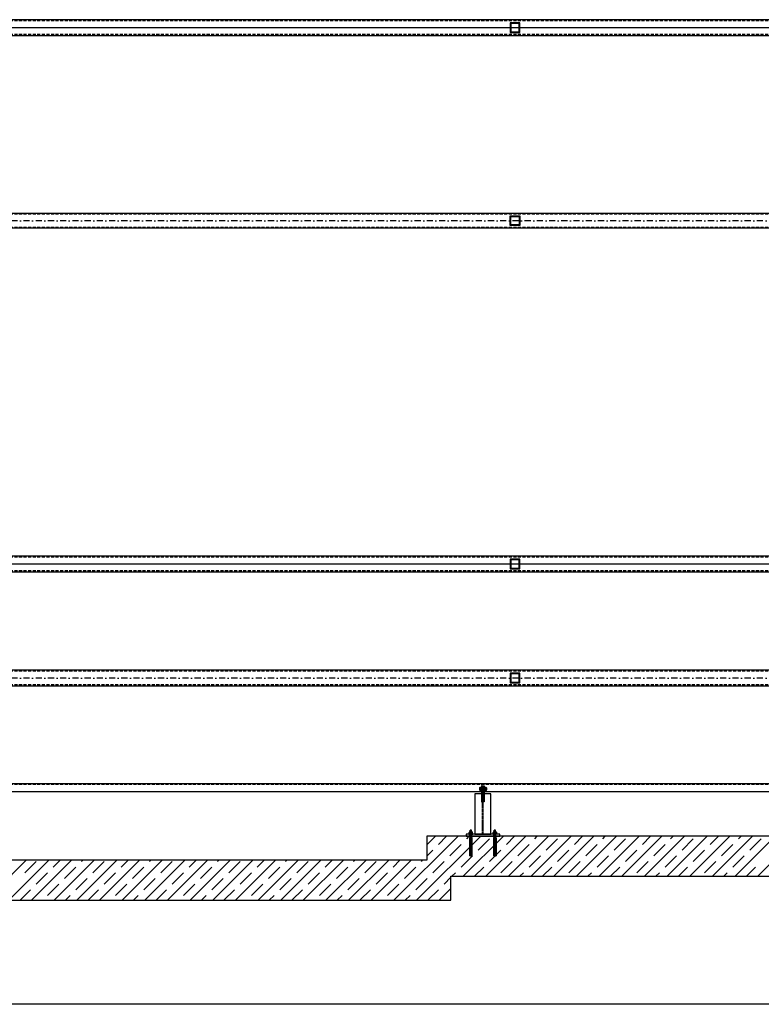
# Model space of a CAD drawing. Header units: millimetres. Extents: x -1999 to 66669, y -9261 to 66490.
# Tile 4 of 14: x 10409 to 15038, y 27000 to 33150. Entities that reach past the tile are written whole.
import ezdxf

# ---------------------------------------------------------------- set-up
doc = ezdxf.new("R2010")
doc.units = ezdxf.units.MM
doc.header["$LTSCALE"] = 3
doc.header["$PDMODE"] = 3
doc.header["$PDSIZE"] = 1
for name, pattern in [('DASHDOT', [25.4, 12.7, -6.35, 0, -6.35]), ('DASHDOTX2', [50.8, 25.4, -12.7, 0, -12.7]), ('DASHED', [19.05, 12.7, -6.35]), ('HIDDEN', [9.525, 6.35, -3.175])]:
    doc.linetypes.add(name, pattern=pattern)
for name, color, linetype in [('AR-----H0_HATCHES_RASTERIT', 8, 'Continuous'), ('ARF2000E0_LOAD_BEARING_KANTAVAT', 1, 'Continuous'), ('K-Podkonstrukcja ścian', 4, 'Continuous'), ('LAYER1', 7, 'Continuous'), ('poziome 1', 7, 'Continuous'), ('slupki', 7, 'Continuous'), ('stezenia', 4, 'Continuous'), ('SZ-Axis', 255, 'DASHDOTX2')]:
    doc.layers.add(name, color=color, linetype=linetype)

msp = doc.modelspace()

# ---------------------------------------------------------------- linework, layer by layer
at = {"color": 250}
for p, q in [((13281, 28337.1, 0), (13281, 28353.6, 0)), ((13282, 28356.3, 0), (13288.4, 28356.3, 0)), ((13288.4, 28334.3, 0), (13288.4, 28356.3, 0)), ((13289, 28354.7, 0), (13288.4, 28354.7, 0)), ((13289, 28357.3, 0), (13289, 28333.3, 0)), ((13289, 28357.3, 0), (13291.5, 28357.3, 0)), ((13289, 28335.9, 0), (13289, 28354.7, 0)), ((13291.5, 28357.3, 0), (13291.5, 28333.3, 0)), ((13308.5, 28357.3, 0), (13308.5, 28333.3, 0)), ((13308.5, 28357.3, 0), (13311, 28357.3, 0)), ((13308.5, 28357.3, 0), (13308.5, 28333.3, 0)), ((13311, 28357.3, 0), (13311, 28333.3, 0)), ((13311, 28337.1, 0), (13311, 28353.6, 0)), ((13312, 28356.3, 0), (13320, 28356.3, 0)), ((13321, 28337.1, 0), (13321, 28353.6, 0)), ((13321, 28337.1, 0), (13321, 28353.6, 0)), ((13321, 28337.1, 0), (13321, 28353.6, 0)), ((13327.3, 28345.3, 0), (13277.3, 28345.3, 0)), ((13281, 28350.8, 0), (13288.4, 28350.8, 0)), ((13281, 28339.9, 0), (13288.4, 28339.9, 0)), ((13282, 28334.3, 0), (13288.4, 28334.3, 0)), ((13289, 28335.9, 0), (13288.4, 28335.9, 0)), ((13289, 28333.3, 0), (13291.5, 28333.3, 0)), ((13291.5, 28351.3, 0), (13308.5, 28351.3, 0)), ((13291.5, 28339.3, 0), (13308.5, 28339.3, 0)), ((13293, 28339.3, 0), (13293, 28351.3, 0)), ((13293, 28350.3, 0), (13308.5, 28350.3, 0)), ((13293, 28340.3, 0), (13308.5, 28340.3, 0)), ((13308.5, 28333.3, 0), (13311, 28333.3, 0)), ((13311, 28350.8, 0), (13321, 28350.8, 0)), ((13311, 28339.9, 0), (13321, 28339.9, 0)), ((13312, 28334.3, 0), (13320, 28334.3, 0)), ((13321, 28351.3, 0), (13322.8, 28351.3, 0)), ((13321, 28350.3, 0), (13323.7, 28350.3, 0)), ((13321, 28340.3, 0), (13323.7, 28340.3, 0)), ((13321, 28339.3, 0), (13322.8, 28339.3, 0)), ((13323.7, 28350.3, 0), (13322.8, 28351.3, 0)), ((13323.7, 28340.3, 0), (13322.8, 28339.3, 0)), ((13323.7, 28340.3, 0), (13323.7, 28350.3, 0))]:
    msp.add_line(p, q, dxfattribs=at)
for centre, radius, start, end in [((13285.5, 28353.6, 0), 4.47, 141.94668, 218.05332), ((13315.5, 28353.6, 0), 4.47, 141.94668, 218.05332), ((13316.5, 28353.6, 0), 4.47, 321.94668, 38.05332), ((13297.3, 28345.3, 0), 16.3, 160.3279, 199.6721), ((13285.5, 28337.1, 0), 4.47, 141.94668, 218.05332), ((13327.3, 28345.3, 0), 16.3, 160.3279, 199.6721), ((13315.5, 28337.1, 0), 4.47, 141.94668, 218.05332), ((13304.7, 28345.3, 0), 16.3, 340.3279, 19.6721), ((13316.5, 28337.1, 0), 4.47, 321.94668, 38.05332)]:
    msp.add_arc(centre, radius, start, end, dxfattribs=at)
msp.add_point((13300, 28311.4, 0), dxfattribs=at)
at = {"layer": 'AR-----H0_HATCHES_RASTERIT'}
for p, q in [((12744.8, 27650), (13144.8, 28050)), ((12886.2, 27650), (13286.2, 28050)), ((12950, 27996.7), (13003.3, 28050)), ((13022.6, 27998.7), (13073.8, 28050)), ((13177.6, 27800), (13427.6, 28050)), ((13199.4, 28034.1), (13215.3, 28050)), ((13319, 27800), (13569, 28050)), ((13446.8, 27998.7), (13498.1, 28050)), ((13460.5, 27800), (13710.5, 28050)), ((13601.9, 27800), (13851.9, 28050)), ((13623.6, 28034.1), (13639.5, 28050)), ((13743.3, 27800), (13993.3, 28050)), ((13871.1, 27998.7), (13922.4, 28050)), ((13884.7, 27800), (14134.7, 28050)), ((14026.1, 27800), (14276.1, 28050)), ((14047.9, 28034.1), (14063.8, 28050)), ((14167.6, 27800), (14417.6, 28050)), ((14295.4, 27998.7), (14346.6, 28050)), ((14309, 27800), (14559, 28050)), ((14450.4, 27800), (14700.4, 28050)), ((14472.1, 28034.1), (14488.1, 28050)), ((14591.8, 27800), (14841.8, 28050)), ((14719.6, 27998.7), (14770.9, 28050)), ((14733.2, 27800), (14983.2, 28050)), ((14874.7, 27800), (15124.7, 28050)), ((14896.4, 28034.1), (14912.3, 28050)), ((15016.1, 27800), (15266.1, 28050)), ((13093.3, 27928), (13164, 27998.7)), ((13270.1, 27963.4), (13340.8, 28034.1)), ((13517.6, 27928), (13588.3, 27998.7)), ((13694.3, 27963.4), (13765, 28034.1)), ((13941.8, 27928), (14012.5, 27998.7)), ((14118.6, 27963.4), (14189.3, 28034.1)), ((14366.1, 27928), (14436.8, 27998.7)), ((14542.9, 27963.4), (14613.6, 28034.1)), ((14790.3, 27928), (14861.1, 27998.7)), ((14967.1, 27963.4), (15037.8, 28034.1)), ((12950, 27926.2), (12987.2, 27963.4)), ((13164, 27857.3), (13234.7, 27928)), ((13340.8, 27892.7), (13411.5, 27963.4)), ((13588.3, 27857.3), (13659, 27928)), ((13765, 27892.7), (13835.8, 27963.4)), ((14012.5, 27857.3), (14083.2, 27928)), ((14189.3, 27892.7), (14260, 27963.4)), ((14436.8, 27857.3), (14507.5, 27928)), ((14613.6, 27892.7), (14684.3, 27963.4)), ((14861.1, 27857.3), (14931.8, 27928)), ((10199.2, 27650), (10449.2, 27900)), ((10340.6, 27650), (10590.6, 27900)), ((10441.6, 27822), (10512.4, 27892.7)), ((10482, 27650), (10732, 27900)), ((10618.4, 27857.3), (10661.1, 27900)), ((10623.4, 27650), (10873.4, 27900)), ((10764.9, 27650), (11014.9, 27900)), ((10795.2, 27892.7), (10802.5, 27900)), ((10865.9, 27822), (10936.6, 27892.7)), ((10906.3, 27650), (11156.3, 27900)), ((11042.7, 27857.3), (11085.4, 27900)), ((11047.7, 27650), (11297.7, 27900)), ((11189.1, 27650), (11439.1, 27900)), ((11219.5, 27892.7), (11226.8, 27900)), ((11290.2, 27822), (11360.9, 27892.7)), ((11330.6, 27650), (11580.6, 27900)), ((11466.9, 27857.3), (11509.6, 27900)), ((11472, 27650), (11722, 27900)), ((11613.4, 27650), (11863.4, 27900)), ((11643.7, 27892.7), (11651.1, 27900)), ((11714.4, 27822), (11785.1, 27892.7)), ((11754.8, 27650), (12004.8, 27900)), ((11891.2, 27857.3), (11933.9, 27900)), ((11896.2, 27650), (12146.2, 27900)), ((12037.7, 27650), (12287.7, 27900)), ((12068, 27892.7), (12075.3, 27900)), ((12138.7, 27822), (12209.4, 27892.7)), ((12179.1, 27650), (12429.1, 27900)), ((12315.5, 27857.3), (12358.2, 27900)), ((12320.5, 27650), (12570.5, 27900)), ((12461.9, 27650), (12711.9, 27900)), ((12492.3, 27892.7), (12499.6, 27900)), ((12563, 27822), (12633.7, 27892.7)), ((12603.3, 27650), (12853.3, 27900)), ((12739.7, 27857.3), (12782.4, 27900)), ((12916.5, 27892.7), (12923.8, 27900)), ((12987.2, 27822), (13057.9, 27892.7)), ((13411.5, 27822), (13482.2, 27892.7)), ((13835.8, 27822), (13906.5, 27892.7)), ((14260, 27822), (14330.7, 27892.7)), ((14684.3, 27822), (14755, 27892.7)), ((10512.4, 27751.2), (10583.1, 27822)), ((10689.1, 27786.6), (10759.8, 27857.3)), ((10936.6, 27751.2), (11007.3, 27822)), ((11113.4, 27786.6), (11184.1, 27857.3)), ((11360.9, 27751.2), (11431.6, 27822)), ((11537.7, 27786.6), (11608.4, 27857.3)), ((11785.1, 27751.2), (11855.9, 27822)), ((11961.9, 27786.6), (12032.6, 27857.3)), ((12209.4, 27751.2), (12280.1, 27822)), ((12386.2, 27786.6), (12456.9, 27857.3)), ((12633.7, 27751.2), (12704.4, 27822)), ((12810.4, 27786.6), (12881.2, 27857.3)), ((13106.7, 27800), (13128.6, 27822)), ((13248.1, 27800), (13305.4, 27857.3)), ((13531, 27800), (13552.9, 27822)), ((13672.4, 27800), (13729.7, 27857.3)), ((13955.2, 27800), (13977.2, 27822)), ((14096.6, 27800), (14154, 27857.3)), ((14379.5, 27800), (14401.4, 27822)), ((14520.9, 27800), (14578.2, 27857.3)), ((14803.7, 27800), (14825.7, 27822)), ((14945.2, 27800), (15002.5, 27857.3)), ((10583.1, 27680.5), (10653.8, 27751.2)), ((10759.8, 27715.9), (10830.5, 27786.6)), ((11007.3, 27680.5), (11078, 27751.2)), ((11184.1, 27715.9), (11254.8, 27786.6)), ((11431.6, 27680.5), (11502.3, 27751.2)), ((11608.4, 27715.9), (11679.1, 27786.6)), ((11855.9, 27680.5), (11926.6, 27751.2)), ((12032.6, 27715.9), (12103.3, 27786.6)), ((12280.1, 27680.5), (12350.8, 27751.2)), ((12456.9, 27715.9), (12527.6, 27786.6)), ((12704.4, 27680.5), (12775.1, 27751.2)), ((12881.2, 27715.9), (12951.9, 27786.6)), ((13057.9, 27751.2), (13100, 27793.3)), ((10411.1, 27650), (10477, 27715.9)), ((10693.9, 27650), (10724.5, 27680.5)), ((10835.4, 27650), (10901.3, 27715.9)), ((11118.2, 27650), (11148.7, 27680.5)), ((11259.6, 27650), (11325.5, 27715.9)), ((11542.5, 27650), (11573, 27680.5)), ((11683.9, 27650), (11749.8, 27715.9)), ((11966.7, 27650), (11997.3, 27680.5)), ((12108.2, 27650), (12174.1, 27715.9)), ((12391, 27650), (12421.5, 27680.5)), ((12532.4, 27650), (12598.3, 27715.9)), ((12815.3, 27650), (12845.8, 27680.5)), ((12956.7, 27650), (13022.6, 27715.9)), ((13027.6, 27650), (13100, 27722.4))]:
    msp.add_line(p, q, dxfattribs=at)
at = {"layer": 'ARF2000E0_LOAD_BEARING_KANTAVAT', "color": 250}
for p, q in [((18300, 28050, 0), (12950, 28050, 0)), ((12950, 28050, 0), (12950, 27899.7, 0)), ((12950, 27900, 0), (6900, 27900, 0)), ((13100, 27650, 0), (13100, 27800, 0)), ((13100, 27800, 0), (18150, 27800, 0)), ((6650, 27650, 0), (13100, 27650, 0))]:
    msp.add_line(p, q, dxfattribs=at)
at = {"layer": 'K-Podkonstrukcja ścian', "color": 250}
for p, q in [((13297.5, 28365.3, 0), (13291.5, 28365.3, 0)), ((13291.5, 28365.3, 0), (13291.5, 28265.3, 0)), ((13297.5, 28265.3, 0), (13297.5, 28365.3, 0)), ((13302.5, 28365.3, 0), (13308.5, 28365.3, 0)), ((13302.5, 28265.3, 0), (13302.5, 28365.3, 0)), ((13308.5, 28365.3, 0), (13308.5, 28265.3, 0)), ((13350, 28315.3, 0), (13250, 28315.3, 0)), ((13250, 28315.3, 0), (13250, 28062, 0)), ((13350, 28062, 0), (13350, 28315.3, 0)), ((13291.5, 28265.3, 0), (13297.5, 28265.3, 0)), ((13308.5, 28265.3, 0), (13302.5, 28265.3, 0)), ((13405, 28062, 0), (13195, 28062, 0)), ((13195, 28062, 0), (13195, 28050, 0)), ((13195, 28050, 0), (13405, 28050, 0)), ((13250, 28062, 0), (13350, 28062, 0)), ((13405, 28050, 0), (13405, 28062, 0))]:
    msp.add_line(p, q, dxfattribs=at)
at = {"layer": 'K-Podkonstrukcja ścian', "color": 250, "linetype": 'DASHED', "ltscale": 0.05}
for p, q in [((13297.5, 28062, 0), (13297.5, 28315.3, 0)), ((13302.5, 28062, 0), (13302.5, 28315.3, 0))]:
    msp.add_line(p, q, dxfattribs=at)
at = {"layer": 'LAYER1', "color": 250, "linetype": 'Continuous'}
for p, q in [((13213, 28064.5, 0), (13237, 28064.5, 0)), ((13213, 28062, 0), (13213, 28064.5, 0)), ((13213, 28062, 0), (13237, 28062, 0)), ((13214, 28073.7, 0), (13215.5, 28074.5, 0)), ((13214, 28065.3, 0), (13214, 28073.7, 0)), ((13214, 28065.3, 0), (13215.5, 28064.5, 0)), ((13234.5, 28074.5, 0), (13215.5, 28074.5, 0)), ((13215.5, 28064.5, 0), (13234.5, 28064.5, 0)), ((13220.6, 28081.1, 0), (13219, 28079.2, 0)), ((13219, 28079.2, 0), (13231, 28079.2, 0)), ((13219, 28074.5, 0), (13219, 28079.2, 0)), ((13219, 28042, 0), (13219, 28062, 0)), ((13219.5, 28065.3, 0), (13219.5, 28073.7, 0)), ((13220.1, 28074.5, 0), (13220.1, 28080.4, 0)), ((13220.1, 28042, 0), (13220.1, 28062, 0)), ((13220.6, 28087.7, 0), (13221.2, 28088.1, 0)), ((13220.6, 28081.1, 0), (13220.6, 28087.7, 0)), ((13228.8, 28088.1, 0), (13221.2, 28088.1, 0)), ((13222.8, 28081.1, 0), (13222.8, 28087.7, 0)), ((13225, 27924.7, 0), (13225, 28089.6, 0)), ((13225, 28062, 0), (13225, 28062, 0)), ((13227.2, 28081.1, 0), (13227.2, 28087.7, 0)), ((13229.4, 28087.7, 0), (13228.8, 28088.1, 0)), ((13229.4, 28081.1, 0), (13229.4, 28087.7, 0)), ((13229.4, 28081.1, 0), (13231, 28079.2, 0)), ((13229.9, 28074.5, 0), (13229.9, 28080.4, 0)), ((13229.9, 28042, 0), (13229.9, 28062, 0)), ((13230.5, 28065.3, 0), (13230.5, 28073.7, 0)), ((13231, 28074.5, 0), (13231, 28079.2, 0)), ((13231, 28042, 0), (13231, 28062, 0)), ((13236, 28073.7, 0), (13234.5, 28074.5, 0)), ((13236, 28065.3, 0), (13234.5, 28064.5, 0)), ((13236, 28065.3, 0), (13236, 28073.7, 0)), ((13237, 28062, 0), (13237, 28064.5, 0)), ((13387, 28064.5, 0), (13363, 28064.5, 0)), ((13363, 28062, 0), (13363, 28064.5, 0)), ((13387, 28062, 0), (13363, 28062, 0)), ((13364, 28073.7, 0), (13365.5, 28074.5, 0)), ((13364, 28065.3, 0), (13364, 28073.7, 0)), ((13364, 28065.3, 0), (13365.5, 28064.5, 0)), ((13365.5, 28074.5, 0), (13384.5, 28074.5, 0)), ((13384.5, 28064.5, 0), (13365.5, 28064.5, 0)), ((13370.6, 28081.1, 0), (13369, 28079.2, 0)), ((13381, 28079.2, 0), (13369, 28079.2, 0)), ((13369, 28074.5, 0), (13369, 28079.2, 0)), ((13369, 28042, 0), (13369, 28062, 0)), ((13369.5, 28065.3, 0), (13369.5, 28073.7, 0)), ((13370.1, 28074.5, 0), (13370.1, 28080.4, 0)), ((13370.1, 28042, 0), (13370.1, 28062, 0)), ((13370.6, 28087.7, 0), (13371.2, 28088.1, 0)), ((13370.6, 28081.1, 0), (13370.6, 28087.7, 0)), ((13371.2, 28088.1, 0), (13378.8, 28088.1, 0)), ((13372.8, 28081.1, 0), (13372.8, 28087.7, 0)), ((13375, 27924.7, 0), (13375, 28089.6, 0)), ((13375, 28062, 0), (13375, 28062, 0)), ((13377.2, 28081.1, 0), (13377.2, 28087.7, 0)), ((13379.4, 28087.7, 0), (13378.8, 28088.1, 0)), ((13379.4, 28081.1, 0), (13379.4, 28087.7, 0)), ((13379.4, 28081.1, 0), (13381, 28079.2, 0)), ((13379.9, 28074.5, 0), (13379.9, 28080.4, 0)), ((13379.9, 28042, 0), (13379.9, 28062, 0)), ((13380.5, 28065.3, 0), (13380.5, 28073.7, 0)), ((13381, 28074.5, 0), (13381, 28079.2, 0)), ((13381, 28042, 0), (13381, 28062, 0)), ((13386, 28073.7, 0), (13384.5, 28074.5, 0)), ((13386, 28065.3, 0), (13384.5, 28064.5, 0)), ((13386, 28065.3, 0), (13386, 28073.7, 0)), ((13387, 28062, 0), (13387, 28064.5, 0)), ((13225, 28039.3, 0), (13218, 28039.3, 0)), ((13218, 28039.3, 0), (13218, 27927.2, 0)), ((13219, 28042, 0), (13219.7, 28041.3, 0)), ((13225, 28042, 0), (13219, 28042, 0)), ((13219, 28036.7, 0), (13219.7, 28037.4, 0)), ((13225, 28036.7, 0), (13219, 28036.7, 0)), ((13219, 27928.1, 0), (13219, 28036.7, 0)), ((13220, 28038.1, 0), (13220, 28040.6, 0)), ((13220.1, 27931.5, 0), (13220.1, 28036.7, 0)), ((13220.9, 28040.6, 0), (13225, 28040.6, 0)), ((13220.9, 28038.1, 0), (13225, 28038.1, 0)), ((13225, 28042, 0), (13231, 28042, 0)), ((13229.1, 28040.6, 0), (13225, 28040.6, 0)), ((13225, 28039.3, 0), (13232, 28039.3, 0)), ((13229.1, 28038.1, 0), (13225, 28038.1, 0)), ((13225, 28036.7, 0), (13231, 28036.7, 0)), ((13229.9, 27931.5, 0), (13229.9, 28036.7, 0)), ((13230, 28038.1, 0), (13230, 28040.6, 0)), ((13231, 28042, 0), (13230.3, 28041.3, 0)), ((13231, 28036.7, 0), (13230.3, 28037.4, 0)), ((13231, 27928.1, 0), (13231, 28036.7, 0)), ((13232, 28039.3, 0), (13232, 27927.2, 0)), ((13375, 28039.3, 0), (13368, 28039.3, 0)), ((13368, 28039.3, 0), (13368, 27927.2, 0)), ((13369, 28042, 0), (13369.7, 28041.3, 0)), ((13375, 28042, 0), (13369, 28042, 0)), ((13369, 28036.7, 0), (13369.7, 28037.4, 0)), ((13369, 27928.1, 0), (13369, 28036.7, 0)), ((13375, 28036.7, 0), (13369, 28036.7, 0)), ((13370, 28038.1, 0), (13370, 28040.6, 0)), ((13370.1, 27931.5, 0), (13370.1, 28036.7, 0)), ((13370.9, 28040.6, 0), (13375, 28040.6, 0)), ((13370.9, 28038.1, 0), (13375, 28038.1, 0)), ((13375, 28042, 0), (13381, 28042, 0)), ((13379.1, 28040.6, 0), (13375, 28040.6, 0)), ((13375, 28039.3, 0), (13382, 28039.3, 0)), ((13379.1, 28038.1, 0), (13375, 28038.1, 0)), ((13375, 28036.7, 0), (13381, 28036.7, 0)), ((13379.9, 27931.5, 0), (13379.9, 28036.7, 0)), ((13380, 28038.1, 0), (13380, 28040.6, 0)), ((13381, 28042, 0), (13380.3, 28041.3, 0)), ((13381, 28036.7, 0), (13380.3, 28037.4, 0)), ((13381, 27928.1, 0), (13381, 28036.7, 0)), ((13382, 28039.3, 0), (13382, 27927.2, 0)), ((13225, 27924.7, 0), (13218, 27927.2, 0)), ((13231, 27928.1, 0), (13219, 27928.1, 0)), ((13225, 27924.7, 0), (13232, 27927.2, 0)), ((13375, 27924.7, 0), (13368, 27927.2, 0)), ((13369, 27928.1, 0), (13381, 27928.1, 0)), ((13375, 27924.7, 0), (13382, 27927.2, 0))]:
    msp.add_line(p, q, dxfattribs=at)
at = {"layer": 'LAYER1', "color": 250, "linetype": 'DASHED'}
for p, q in [((13218.5, 28062, 0), (13218.5, 28064.5, 0)), ((13231.5, 28062, 0), (13231.5, 28064.5, 0)), ((13368.5, 28062, 0), (13368.5, 28064.5, 0)), ((13381.5, 28062, 0), (13381.5, 28064.5, 0))]:
    msp.add_line(p, q, dxfattribs=at)
at = {"layer": 'LAYER1', "color": 250, "linetype": 'Continuous'}
for centre, radius, start, end in [((13216.8, 28069.7, 0), 4.81, 55.43491, 120), ((13216.8, 28069.3, 0), 4.81, 240, 304.56509), ((13225, 28056.3, 0), 18.2, 72.41205, 107.58795), ((13225, 28082.7, 0), 18.2, 252.41205, 287.58795), ((13221.7, 28079.5, 0), 1.92, 55.43491, 125.00774), ((13221.7, 28086.2, 0), 1.92, 55.43491, 120), ((13225, 28080.8, 0), 7.25, 72.41205, 107.58795), ((13225, 28074.2, 0), 7.25, 72.41205, 107.58795), ((13228.3, 28086.2, 0), 1.92, 60, 124.56509), ((13228.3, 28079.5, 0), 1.92, 54.99226, 124.56509), ((13233.2, 28069.7, 0), 4.81, 60, 124.56509), ((13233.2, 28069.3, 0), 4.81, 235.43491, 300), ((13366.8, 28069.7, 0), 4.81, 55.43491, 120), ((13366.8, 28069.3, 0), 4.81, 240, 304.56509), ((13375, 28056.3, 0), 18.2, 72.41205, 107.58795), ((13375, 28082.7, 0), 18.2, 252.41205, 287.58795), ((13371.7, 28079.5, 0), 1.92, 55.43491, 125.00774), ((13371.7, 28086.2, 0), 1.92, 55.43491, 120), ((13375, 28080.8, 0), 7.25, 72.41205, 107.58795), ((13375, 28074.2, 0), 7.25, 72.41205, 107.58795), ((13378.3, 28086.2, 0), 1.92, 60, 124.56509), ((13378.3, 28079.5, 0), 1.92, 54.99226, 124.56509), ((13383.2, 28069.7, 0), 4.81, 60, 124.56509), ((13383.2, 28069.3, 0), 4.81, 235.43491, 300), ((13219, 28040.6, 0), 1, 0, 45), ((13219, 28038.1, 0), 1, 315, 0), ((13231, 28040.6, 0), 1, 135, 180), ((13231, 28038.1, 0), 1, 180, 225), ((13369, 28040.6, 0), 1, 0, 45), ((13369, 28038.1, 0), 1, 315, 0), ((13381, 28040.6, 0), 1, 135, 180), ((13381, 28038.1, 0), 1, 180, 225), ((13225, 27928.1, 0), 6, 0, 180), ((13375, 27928.1, 0), 6, 0, 180)]:
    msp.add_arc(centre, radius, start, end, dxfattribs=at)
at = {"layer": 'poziome 1', "color": 250}
for p, q in [((25425, 33150, 0), (7175, 33150, 0)), ((25425, 33100, 0), (7175, 33100, 0)), ((25425, 33050, 0), (7175, 33050, 0)), ((25425, 29799.9, 0), (7175, 29799.9, 0)), ((25425, 29749.9, 0), (7175, 29749.9, 0)), ((25425, 29699.9, 0), (7175, 29699.9, 0)), ((25425, 29087.5, 0), (7175, 29087.5, 0)), ((25425, 28987.5, 0), (7175, 28987.5, 0))]:
    msp.add_line(p, q, dxfattribs=at)
at = {"layer": 'poziome 1', "color": 250, "linetype": 'HIDDEN'}
for p, q in [((25425, 33143, 0), (7175, 33143, 0)), ((25425, 33057, 0), (7175, 33057, 0)), ((25425, 29792.9, 0), (7175, 29792.9, 0)), ((25425, 29706.9, 0), (7175, 29706.9, 0)), ((25425, 29080.5, 0), (7175, 29080.5, 0)), ((25425, 28994.5, 0), (7175, 28994.5, 0))]:
    msp.add_line(p, q, dxfattribs=at)
at = {"layer": 'slupki', "color": 250}
for p, q in [((13530, 33130, 0), (13470, 33130, 0)), ((13470, 33130, 0), (13470, 33070, 0)), ((13526, 33126, 0), (13474, 33126, 0)), ((13474, 33126, 0), (13474, 33074, 0)), ((13526, 33074, 0), (13526, 33126, 0)), ((13530, 33070, 0), (13530, 33130, 0)), ((13470, 33070, 0), (13530, 33070, 0)), ((13474, 33074, 0), (13526, 33074, 0)), ((13470, 31864), (13470, 31924)), ((13470, 31924), (13530, 31924)), ((13474, 31868), (13474, 31920)), ((13474, 31920), (13526, 31920)), ((13526, 31920), (13526, 31868)), ((13530, 31924), (13530, 31864)), ((13530, 31864), (13470, 31864)), ((13526, 31868), (13474, 31868)), ((13530, 29779.9), (13470, 29779.9)), ((13470, 29779.9), (13470, 29719.9)), ((13526, 29775.9), (13474, 29775.9)), ((13474, 29775.9), (13474, 29723.9)), ((13526, 29723.9), (13526, 29775.9)), ((13530, 29719.9), (13530, 29779.9)), ((13470, 29719.9), (13530, 29719.9)), ((13474, 29723.9), (13526, 29723.9)), ((13530, 29067.5), (13470, 29067.5)), ((13470, 29067.5), (13470, 29007.5)), ((13526, 29063.5), (13474, 29063.5)), ((13474, 29063.5), (13474, 29011.5)), ((13526, 29011.5), (13526, 29063.5)), ((13530, 29007.5), (13530, 29067.5)), ((13470, 29007.5), (13530, 29007.5)), ((13474, 29011.5), (13526, 29011.5)), ((25425, 28376.6, 0), (7175, 28376.6, 0)), ((25425, 28326.6, 0), (7175, 28326.6, 0))]:
    msp.add_line(p, q, dxfattribs=at)
at = {"layer": 'slupki', "color": 250, "linetype": 'HIDDEN'}
for p, q in [((25425, 31934.9, 0), (7175, 31934.9, 0)), ((7175, 31853.2, 0), (25425, 31853.2, 0)), ((25425, 28372.6, 0), (7175, 28372.6, 0))]:
    msp.add_line(p, q, dxfattribs=at)
at = {"layer": 'slupki', "color": 250, "linetype": 'DASHDOT'}
for p, q in [((25425, 31894, 0), (7175, 31894, 0)), ((25425, 29037.5, 0), (7175, 29037.5, 0))]:
    msp.add_line(p, q, dxfattribs=at)
at = {"layer": 'stezenia', "color": 250}
for p, q in [((25425, 31938.5, 0), (7175, 31938.5, 0)), ((7175, 31849.6, 0), (25425, 31849.6, 0))]:
    msp.add_line(p, q, dxfattribs=at)
at = {"layer": 'SZ-Axis', "color": 250, "linetype": 'Continuous', "ltscale": 0.05}
msp.add_line((31327.9, 27000), (3971, 27000), dxfattribs=at)

doc.saveas('drawing.dxf')
